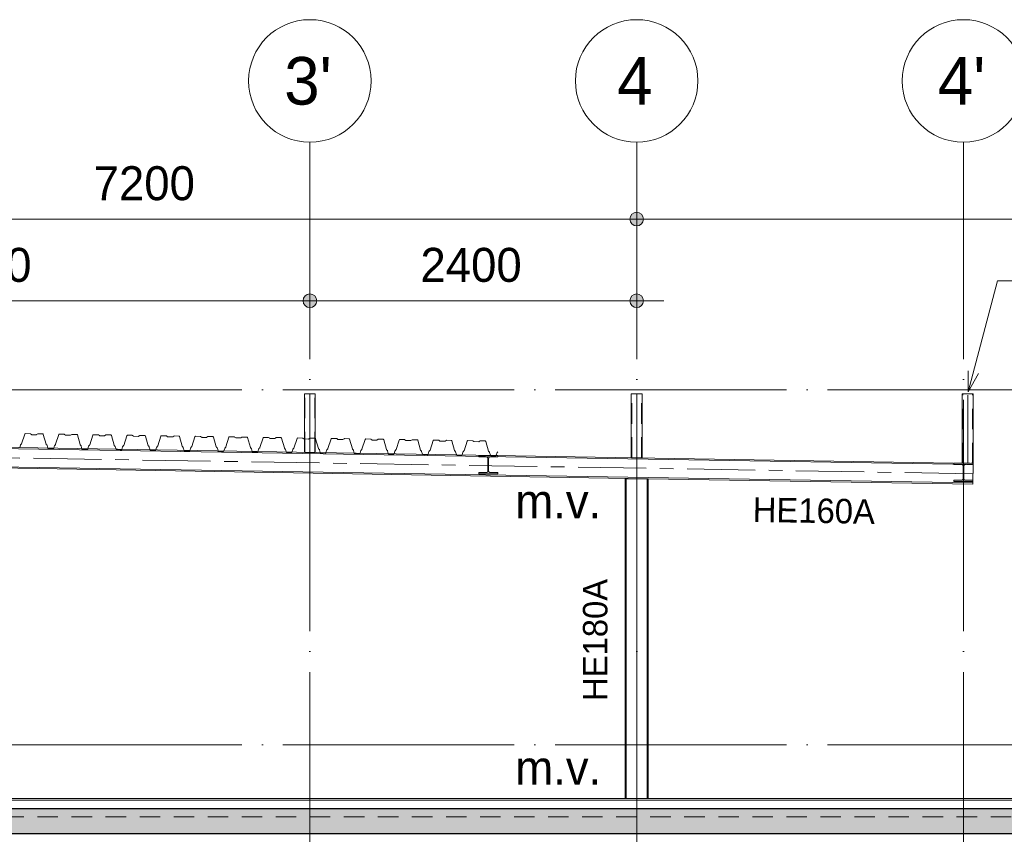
# Model space of a CAD drawing. Header units: millimetres. Extents: x 4517 to 474157, y -4632 to 9900.
# Tile 29 of 114: x 189504 to 196735, y 3913 to 9900. Entities that reach past the tile are written whole.
import ezdxf

# ---------------------------------------------------------------- set-up
doc = ezdxf.new("R2010")
doc.units = ezdxf.units.MM
for name, pattern in [('WSP_hartlijn', [800, 500, -100, 100, -100]), ('WSP_hhidden', [250, 150, -100]), ('WSP_stramienlijn', [2000, 1700, -150, 0, -150])]:
    doc.linetypes.add(name, pattern=pattern)
for name, color, linetype, lineweight in [('00_algemeen - hartlijn', 7, 'WSP_hartlijn', 13), ('00_algemeen - hhidden - 0_13mm', 7, 'WSP_hhidden', 13), ('00_maatvoering', 8, 'Continuous', 13), ('00_maatvoering-100', 8, 'Continuous', 13), ('00_text', 7, 'Continuous', 13), ('07_stramien', 4, 'Continuous', 13), ('07_stramien - levels', 7, 'Continuous', 13), ('23_vloeren', 2, 'Continuous', 18), ('23_vloeren - hatch', 1, 'Continuous', 18), ('23_vloeren -cut-', 3, 'Continuous', 25), ('28_hoofddraagconstructies - kolommen en liggers', 1, 'Continuous', 13), ('28_hoofddraagconstructies - kolommen en liggers - staal', 1, 'Continuous', 13), ('28_hoofddraagconstructies - tags', 7, 'Continuous', 18)]:
    doc.layers.add(name, color=color, linetype=linetype, lineweight=lineweight)
doc.styles.add('Revittext', font='txt', dxfattribs={"height": 250})
doc.styles.add('Revittext_1', font='txt', dxfattribs={"height": 180})
doc.styles.add('Revittext_2', font='txt', dxfattribs={"height": 350})
doc.dimstyles.new('WSP_25_-_transparant', dxfattribs={"dimscale": 304.8, "dimtxt": 252.223969, "dimasz": 1.312336, "dimexe": 0.656168, "dimexo": 0.0625, "dimgap": 0.213255, "dimtad": 1, "dimdec": 0, "dimzin": 0, "dimdsep": 46, "dimtxsty": 'Revittext', "dimblk1": 'DOTSMALL', "dimblk2": 'DOTSMALL', "dimsah": 1, "dimcen": 0.09, "dimdle": 0.656168, "dimazin": 0, "dimtfac": 1, "dimtdec": 4, "dimtix": 1, "dimtmove": 0, "dimatfit": 3, "dimfxl": 0.656168, "dimfxlon": 1, "dimtvp": 1, "dimtolj": 1, "dimtzin": 0, "dimarcsym": 2})

# ---------------------------------------------------------------- blocks, each defined once
blk = doc.blocks.new('28_WSP_SF_staal - HE v21-0 - HE160A-1328770-as D')
at = {"layer": '00_algemeen - hartlijn'}
blk.add_line((29069.8, 6563.7), (15798.9, 6782), dxfattribs=at)
blk = doc.blocks.new('28_WSP_SC_staal - HE v21-0 - HE180A - S235-1337795-as D')
at = {"layer": '00_algemeen - hartlijn'}
blk.add_line((26600, 4177), (26600, 6526.9), dxfattribs=at)
blk = doc.blocks.new('28_WSP_SC_staal - RHS v18-0 - SHSC 80x80x4 - S275-1295131-as D')
at = {"layer": '00_algemeen - hartlijn'}
blk.add_line((24200, 6720.5), (24200, 7150), dxfattribs=at)
at = {"layer": '00_algemeen - hhidden - 0_13mm'}
for p, q in [((24164, 6720.5), (24164, 7150)), ((24236, 6720.5), (24236, 7150))]:
    blk.add_line(p, q, dxfattribs=at)
blk = doc.blocks.new('28_WSP_SC_staal - RHS v18-0 - SHSC 80x80x4 - S275-1295132-as D')
at = {"layer": '00_algemeen - hartlijn'}
blk.add_line((26600, 6681), (26600, 7150), dxfattribs=at)
at = {"layer": '00_algemeen - hhidden - 0_13mm'}
for p, q in [((26564, 6681), (26564, 7150)), ((26636, 6681), (26636, 7150))]:
    blk.add_line(p, q, dxfattribs=at)
blk = doc.blocks.new('28_WSP_SC_staal - RHS v18-0 - SHSC 80x80x4 - S275-1199504-as D')
at = {"layer": '00_algemeen - hartlijn'}
blk.add_line((29031.1, 6640.3), (29031.1, 7150), dxfattribs=at)
at = {"layer": '00_algemeen - hhidden - 0_13mm'}
for p, q in [((28995.1, 6640.9), (28995.1, 7150)), ((29067.1, 6640), (29067.1, 7150))]:
    blk.add_line(p, q, dxfattribs=at)
at = {"layer": '28_hoofddraagconstructies - kolommen en liggers', "linetype": 'WSP_hhidden'}
for p, q in [((28991.1, 6640.9), (28991.1, 6640)), ((28999.1, 6640), (28991.1, 6640)), ((28995.1, 6640), (28995.1, 6640.9)), ((29047.7, 6640), (28999.1, 6640)), ((29031.1, 6640), (29031.1, 6640.3))]:
    blk.add_line(p, q, dxfattribs=at)
at = {"layer": '28_hoofddraagconstructies - kolommen en liggers - staal'}
for p, q in [((28991.1, 7150), (28991.1, 6641)), ((28991.1, 7150), (28999.1, 7150)), ((28999.1, 7150), (29063.1, 7150)), ((29063.1, 7150), (29071.1, 7150)), ((29071.1, 6640), (29071.1, 7150)), ((29063.1, 6640), (29053.8, 6640)), ((29071.1, 6640), (29063.1, 6640))]:
    blk.add_line(p, q, dxfattribs=at)
blk = doc.blocks.new('28_WSP_SF_staal - HE v21-0 - HE140A-1320744-as D')
at = {"layer": '28_hoofddraagconstructies - kolommen en liggers', "linetype": 'WSP_hhidden'}
for p, q in [((25440, 6696.1), (25440, 6687.6)), ((25580, 6696.1), (25440, 6696.1)), ((25440, 6687.6), (25495.3, 6687.6)), ((25507.3, 6675.6), (25507.3, 6583.6)), ((25512.8, 6583.6), (25512.8, 6675.6)), ((25524.8, 6687.6), (25580, 6687.6)), ((25580, 6687.6), (25580, 6696.1)), ((25495.3, 6571.6), (25440, 6571.6)), ((25440, 6571.6), (25440, 6563.1)), ((25440, 6563.1), (25580, 6563.1)), ((25580, 6571.6), (25524.8, 6571.6)), ((25580, 6563.1), (25580, 6571.6))]:
    blk.add_line(p, q, dxfattribs=at)
for centre, start, end in [((25495.3, 6675.6), 0, 90), ((25524.8, 6675.6), 90, 180), ((25495.3, 6583.6), 270, 0), ((25524.8, 6583.6), 180, 270)]:
    blk.add_arc(centre, 12, start, end, dxfattribs=at)
blk = doc.blocks.new('28_WSP_SF_staal - HE v21-0 - HE280A S355-1321511-as D')
at = {"layer": '28_hoofddraagconstructies - kolommen en liggers', "linetype": 'WSP_hhidden'}
blk.add_line((9950, 4042), (41000, 4042), dxfattribs=at)
blk = doc.blocks.new('Grid - Stramienbol 9_0mm-3500-as D')
at = {"layer": '07_stramien'}
blk.add_circle((5000, 9450), 450, dxfattribs=at)
blk = doc.blocks.new('DIMBLOCK49-as D')
at = {"layer": '00_maatvoering-100'}
h = blk.add_hatch(color=256, dxfattribs=at)
edge = h.paths.add_edge_path()
edge.add_arc((186835.2, 8434.4), 50, 0, 360)
h = blk.add_hatch(color=256, dxfattribs=at)
edge = h.paths.add_edge_path()
edge.add_arc((194035.2, 8434.4), 50, 0, 360)
for p, q in [((186835.2, 8634.4), (186835.2, 8234.4)), ((186835.2, 8434.4), (186835.2, 8634.4)), ((194035.2, 8634.4), (194035.2, 8234.4)), ((194035.2, 8434.4), (194035.2, 8634.4)), ((186835.2, 8434.4), (194035.2, 8434.4))]:
    blk.add_line(p, q, dxfattribs=at)
for centre in [(186835.2, 8434.4), (194035.2, 8434.4)]:
    blk.add_circle(centre, 50, dxfattribs=at)
at = {"layer": '00_maatvoering-100', "color": 0, "insert": (190047.2, 8823.2), "char_height": 250, "width": 931.288, "attachment_point": 1, "line_spacing_factor": 0.931288, "style": 'Revittext'}
blk.add_mtext('7200', dxfattribs=at)
blk = doc.blocks.new('_DotSmall')
at = {"color": 0, "linetype": 'ByBlock', "const_width": 0.5}
blk.add_lwpolyline([(-0.0625, 0, 1), (0.0625, 0, 1)], format="xyb", close=True, dxfattribs=at)
blk = doc.blocks.new('DIMBLOCK50-as D')
at = {"layer": '00_maatvoering-100'}
h = blk.add_hatch(color=256, dxfattribs=at)
edge = h.paths.add_edge_path()
edge.add_arc((194035.2, 8434.4), 50, 0, 360)
h = blk.add_hatch(color=256, dxfattribs=at)
edge = h.paths.add_edge_path()
edge.add_arc((201235.2, 8434.4), 50, 0, 360)
for p, q in [((194035.2, 8634.4), (194035.2, 8234.4)), ((194035.2, 8434.4), (194035.2, 8634.4)), ((201235.2, 8634.4), (201235.2, 8234.4)), ((201235.2, 8434.4), (201235.2, 8634.4)), ((194035.2, 8434.4), (201235.2, 8434.4))]:
    blk.add_line(p, q, dxfattribs=at)
for centre in [(194035.2, 8434.4), (201235.2, 8434.4)]:
    blk.add_circle(centre, 50, dxfattribs=at)
at = {"layer": '00_maatvoering-100', "color": 0, "insert": (197247.2, 8823.2), "char_height": 250, "width": 931.288, "attachment_point": 1, "line_spacing_factor": 0.931288, "style": 'Revittext'}
blk.add_mtext('7200', dxfattribs=at)
blk = doc.blocks.new('DIMBLOCK56-as D')
at = {"layer": '00_maatvoering-100'}
h = blk.add_hatch(color=256, dxfattribs=at)
edge = h.paths.add_edge_path()
edge.add_arc((186835.2, 7834.4), 50, 0, 360)
h = blk.add_hatch(color=256, dxfattribs=at)
edge = h.paths.add_edge_path()
edge.add_arc((191635.2, 7834.4), 50, 0, 360)
for p, q in [((186835.2, 8034.4), (186835.2, 7634.4)), ((186835.2, 7834.4), (186835.2, 8034.4)), ((191635.2, 8034.4), (191635.2, 7634.4)), ((191635.2, 7834.4), (191635.2, 8034.4)), ((186635.2, 7834.4), (191635.2, 7834.4))]:
    blk.add_line(p, q, dxfattribs=at)
for centre in [(186835.2, 7834.4), (191635.2, 7834.4)]:
    blk.add_circle(centre, 50, dxfattribs=at)
at = {"layer": '00_maatvoering-100', "color": 0, "insert": (188847.2, 8223.2), "char_height": 250, "width": 931.288, "attachment_point": 1, "line_spacing_factor": 0.931288, "style": 'Revittext'}
blk.add_mtext('4800', dxfattribs=at)
blk = doc.blocks.new('DIMBLOCK57-as D')
at = {"layer": '00_maatvoering-100'}
h = blk.add_hatch(color=256, dxfattribs=at)
edge = h.paths.add_edge_path()
edge.add_arc((191635.2, 7834.4), 50, 0, 360)
h = blk.add_hatch(color=256, dxfattribs=at)
edge = h.paths.add_edge_path()
edge.add_arc((194035.2, 7834.4), 50, 0, 360)
for p, q in [((191635.2, 8034.4), (191635.2, 7634.4)), ((191635.2, 7834.4), (191635.2, 8034.4)), ((194035.2, 8034.4), (194035.2, 7634.4)), ((194035.2, 7834.4), (194035.2, 8034.4)), ((191635.2, 7834.4), (194235.2, 7834.4))]:
    blk.add_line(p, q, dxfattribs=at)
for centre in [(191635.2, 7834.4), (194035.2, 7834.4)]:
    blk.add_circle(centre, 50, dxfattribs=at)
at = {"layer": '00_maatvoering-100', "color": 0, "insert": (192447.2, 8223.2), "char_height": 250, "width": 931.288, "attachment_point": 1, "line_spacing_factor": 0.931288, "style": 'Revittext'}
blk.add_mtext('2400', dxfattribs=at)

msp = doc.modelspace()

# ---------------------------------------------------------------- hatches: boundary and pattern name
at = {"layer": '23_vloeren - hatch'}
msp.add_hatch(color=256, dxfattribs=at).paths.add_polyline_path([(190183.1, 3920), (208435.2, 3920), (208435.2, 4100), (177385.2, 4100), (177385.2, 3920), (189767.3, 3920)])

# ---------------------------------------------------------------- linework, layer by layer
at = {"layer": '00_text', "color": 250, "lineweight": 18}
for p, q in [((196469.2, 7165.3), (196684.8, 7980)), ((196684.8, 7980), (197147.7, 7980)), ((196469.2, 7165.3), (196468.7, 7320.5)), ((196469.2, 7165.3), (196546.4, 7300))]:
    msp.add_line(p, q, dxfattribs=at)
at = {"layer": '07_stramien', "linetype": 'WSP_stramienlijn'}
for p, q in [((191635.2, -4594.5), (191635.2, 9000)), ((194035.2, -4594.5), (194035.2, 9000)), ((196435.2, -4594.5), (196435.2, 9000))]:
    msp.add_line(p, q, dxfattribs=at)
at = {"layer": '07_stramien - levels', "linetype": 'WSP_stramienlijn'}
for p, q in [((165435.2, 7180), (221500.6, 7180)), ((165435.2, 4570), (221500.6, 4570))]:
    msp.add_line(p, q, dxfattribs=at)
at = {"layer": '23_vloeren'}
for p, q in [((189518.3, 6783.8), (189541.2, 6854.7)), ((189541.2, 6854.7), (189543, 6857.2)), ((189543, 6857.2), (189546, 6858.1)), ((189546, 6858.1), (189579.9, 6857.6)), ((189579.9, 6857.6), (189581.3, 6857.4)), ((189581.3, 6857.4), (189582.6, 6856.7)), ((189582.6, 6856.7), (189590.5, 6851.3)), ((189590.5, 6851.3), (189591.8, 6850.6)), ((189591.8, 6850.6), (189593.3, 6850.4)), ((189593.3, 6850.4), (189625.3, 6849.9)), ((189625.3, 6849.9), (189626.8, 6850.1)), ((189626.8, 6850.1), (189628.1, 6850.7)), ((189628.1, 6850.7), (189636.1, 6855.9)), ((189636.1, 6855.9), (189637.5, 6856.5)), ((189637.5, 6856.5), (189638.9, 6856.7)), ((189638.9, 6856.7), (189672.8, 6856.1)), ((189672.8, 6856.1), (189675.7, 6855.1)), ((189675.7, 6855.1), (189677.5, 6852.5)), ((189677.5, 6852.5), (189698.2, 6780.9)), ((189768.2, 6779.8), (189791.2, 6850.7)), ((189791.2, 6850.7), (189793, 6853.2)), ((189793, 6853.2), (189796, 6854.2)), ((189796, 6854.2), (189829.8, 6853.6)), ((189829.8, 6853.6), (189831.3, 6853.4)), ((189831.3, 6853.4), (189832.6, 6852.8)), ((189832.6, 6852.8), (189840.5, 6847.3)), ((189840.5, 6847.3), (189841.8, 6846.7)), ((189841.8, 6846.7), (189843.2, 6846.4)), ((189843.2, 6846.4), (189875.3, 6845.9)), ((189875.3, 6845.9), (189876.7, 6846.1)), ((189876.7, 6846.1), (189878.1, 6846.7)), ((189878.1, 6846.7), (189886.1, 6851.9)), ((189886.1, 6851.9), (189887.5, 6852.5)), ((189887.5, 6852.5), (189888.9, 6852.7)), ((189888.9, 6852.7), (189922.7, 6852.2)), ((189922.7, 6852.2), (189925.7, 6851.1)), ((189925.7, 6851.1), (189927.5, 6848.6)), ((189927.5, 6848.6), (189948.1, 6777)), ((190018.2, 6775.9), (190041.1, 6846.8)), ((190041.1, 6846.8), (190043, 6849.3)), ((190043, 6849.3), (190046, 6850.2)), ((190046, 6850.2), (190079.8, 6849.7)), ((190079.8, 6849.7), (190081.2, 6849.4)), ((190081.2, 6849.4), (190082.6, 6848.8)), ((190082.6, 6848.8), (190090.4, 6843.4)), ((190090.4, 6843.4), (190091.8, 6842.7)), ((190091.8, 6842.7), (190093.2, 6842.5)), ((190093.2, 6842.5), (190125.3, 6842)), ((190125.3, 6842), (190126.7, 6842.2)), ((190126.7, 6842.2), (190128, 6842.8)), ((190128, 6842.8), (190136.1, 6848)), ((190136.1, 6848), (190137.4, 6848.6)), ((190137.4, 6848.6), (190138.9, 6848.7)), ((190138.9, 6848.7), (190172.7, 6848.2)), ((190172.7, 6848.2), (190175.7, 6847.2)), ((190175.7, 6847.2), (190177.4, 6844.6)), ((190177.4, 6844.6), (190198.1, 6773)), ((190268.2, 6771.9), (190291.1, 6842.8)), ((190291.1, 6842.8), (190292.9, 6845.3)), ((190292.9, 6845.3), (190295.9, 6846.3)), ((190295.9, 6846.3), (190329.8, 6845.7)), ((190329.8, 6845.7), (190331.2, 6845.5)), ((190331.2, 6845.5), (190332.5, 6844.8)), ((190332.5, 6844.8), (190340.4, 6839.4)), ((190340.4, 6839.4), (190341.7, 6838.8)), ((190341.7, 6838.8), (190343.2, 6838.5)), ((190343.2, 6838.5), (190375.2, 6838)), ((190375.2, 6838), (190376.7, 6838.2)), ((190376.7, 6838.2), (190378, 6838.8)), ((190378, 6838.8), (190386.1, 6844)), ((190386.1, 6844), (190387.4, 6844.6)), ((190387.4, 6844.6), (190388.8, 6844.8)), ((190388.8, 6844.8), (190422.7, 6844.3)), ((190422.7, 6844.3), (190425.6, 6843.2)), ((190425.6, 6843.2), (190427.4, 6840.6)), ((190427.4, 6840.6), (190448.1, 6769.1)), ((190518.1, 6768), (190541.1, 6838.8)), ((190541.1, 6838.8), (190542.9, 6841.4)), ((190542.9, 6841.4), (190545.9, 6842.3)), ((190545.9, 6842.3), (190579.7, 6841.8)), ((190579.7, 6841.8), (190581.2, 6841.5)), ((190581.2, 6841.5), (190582.5, 6840.9)), ((190582.5, 6840.9), (190590.4, 6835.5)), ((190590.4, 6835.5), (190591.7, 6834.8)), ((190591.7, 6834.8), (190593.1, 6834.6)), ((190593.1, 6834.6), (190625.2, 6834.1)), ((190625.2, 6834.1), (190626.6, 6834.3)), ((190626.6, 6834.3), (190628, 6834.9)), ((190628, 6834.9), (190636, 6840)), ((190636, 6840), (190637.4, 6840.6)), ((190637.4, 6840.6), (190638.8, 6840.8)), ((190638.8, 6840.8), (190672.6, 6840.3)), ((190672.6, 6840.3), (190675.6, 6839.3)), ((190675.6, 6839.3), (190677.4, 6836.7)), ((190677.4, 6836.7), (190698, 6765.1)), ((190768.1, 6764), (190791, 6834.9)), ((190791, 6834.9), (190792.9, 6837.4)), ((190792.9, 6837.4), (190795.9, 6838.4)), ((190795.9, 6838.4), (190829.7, 6837.8)), ((190829.7, 6837.8), (190831.2, 6837.6)), ((190831.2, 6837.6), (190832.5, 6836.9)), ((190832.5, 6836.9), (190840.3, 6831.5)), ((190840.3, 6831.5), (190841.7, 6830.9)), ((190841.7, 6830.9), (190843.1, 6830.6)), ((190843.1, 6830.6), (190875.2, 6830.1)), ((190875.2, 6830.1), (190876.6, 6830.3)), ((190876.6, 6830.3), (190877.9, 6830.9)), ((190877.9, 6830.9), (190886, 6836.1)), ((190886, 6836.1), (190887.3, 6836.7)), ((190887.3, 6836.7), (190888.8, 6836.9)), ((190888.8, 6836.9), (190922.6, 6836.3)), ((190922.6, 6836.3), (190925.6, 6835.3)), ((190925.6, 6835.3), (190927.3, 6832.7)), ((190927.3, 6832.7), (190948, 6761.2)), ((191018.1, 6760), (191041, 6830.9)), ((191041, 6830.9), (191042.8, 6833.5)), ((191042.8, 6833.5), (191045.8, 6834.4)), ((191045.8, 6834.4), (191079.7, 6833.9)), ((191079.7, 6833.9), (191081.1, 6833.6)), ((191081.1, 6833.6), (191082.4, 6833)), ((191082.4, 6833), (191090.3, 6827.5)), ((191090.3, 6827.5), (191091.6, 6826.9)), ((191091.6, 6826.9), (191093.1, 6826.7)), ((191093.1, 6826.7), (191125.1, 6826.2)), ((191125.1, 6826.2), (191126.6, 6826.4)), ((191126.6, 6826.4), (191127.9, 6827)), ((191127.9, 6827), (191136, 6832.1)), ((191136, 6832.1), (191137.3, 6832.7)), ((191137.3, 6832.7), (191138.7, 6832.9)), ((191138.7, 6832.9), (191172.6, 6832.4)), ((191172.6, 6832.4), (191175.5, 6831.4)), ((191175.5, 6831.4), (191177.3, 6828.8)), ((191177.3, 6828.8), (191198, 6757.2)), ((191268.1, 6756.1), (191291, 6827)), ((191291, 6827), (191292.8, 6829.5)), ((191292.8, 6829.5), (191295.8, 6830.4)), ((191295.8, 6830.4), (191329.6, 6829.9)), ((191329.6, 6829.9), (191331.1, 6829.7)), ((191331.1, 6829.7), (191332.4, 6829)), ((191332.4, 6829), (191340.3, 6823.6)), ((191340.3, 6823.6), (191341.6, 6822.9)), ((191341.6, 6822.9), (191343, 6822.7)), ((191343, 6822.7), (191375.1, 6822.2)), ((191375.1, 6822.2), (191376.5, 6822.4)), ((191376.5, 6822.4), (191377.9, 6823)), ((191377.9, 6823), (191385.9, 6828.2)), ((191385.9, 6828.2), (191387.3, 6828.8)), ((191387.3, 6828.8), (191388.7, 6829)), ((191388.7, 6829), (191422.6, 6828.4)), ((191422.6, 6828.4), (191425.5, 6827.4)), ((191425.5, 6827.4), (191427.3, 6824.8)), ((191427.3, 6824.8), (191447.9, 6753.2)), ((191518, 6752.1), (191540.9, 6823)), ((191540.9, 6823), (191542.8, 6825.6)), ((191542.8, 6825.6), (191545.8, 6826.5)), ((191545.8, 6826.5), (191579.6, 6825.9)), ((191579.6, 6825.9), (191581.1, 6825.7)), ((191581.1, 6825.7), (191582.4, 6825.1)), ((191582.4, 6825.1), (191590.3, 6819.6)), ((191590.3, 6819.6), (191591.6, 6819)), ((191591.6, 6819), (191593, 6818.8)), ((191593, 6818.8), (191595.7, 6818.7)), ((191675.5, 6823.5), (191677.2, 6820.9)), ((191677.2, 6820.9), (191697.9, 6749.3)), ((191768, 6748.2), (191790.9, 6819.1)), ((191790.9, 6819.1), (191792.8, 6821.6)), ((191792.8, 6821.6), (191795.7, 6822.5)), ((191795.7, 6822.5), (191829.6, 6822)), ((191829.6, 6822), (191831, 6821.8)), ((191831, 6821.8), (191832.3, 6821.1)), ((191832.3, 6821.1), (191840.2, 6815.7)), ((191840.2, 6815.7), (191841.5, 6815)), ((191841.5, 6815), (191843, 6814.8)), ((191843, 6814.8), (191875, 6814.3)), ((191875, 6814.3), (191876.5, 6814.5)), ((191876.5, 6814.5), (191877.8, 6815.1)), ((191877.8, 6815.1), (191885.9, 6820.3)), ((191885.9, 6820.3), (191887.2, 6820.9)), ((191887.2, 6820.9), (191888.7, 6821.1)), ((191888.7, 6821.1), (191922.5, 6820.5)), ((191922.5, 6820.5), (191925.4, 6819.5)), ((191925.4, 6819.5), (191927.2, 6816.9)), ((191927.2, 6816.9), (191947.9, 6745.3)), ((192018, 6744.2), (192040.9, 6815.1)), ((192040.9, 6815.1), (192042.7, 6817.6)), ((192042.7, 6817.6), (192045.7, 6818.6)), ((192045.7, 6818.6), (192079.6, 6818)), ((192079.6, 6818), (192081, 6817.8)), ((192081, 6817.8), (192082.3, 6817.2)), ((192082.3, 6817.2), (192090.2, 6811.7)), ((192090.2, 6811.7), (192091.5, 6811.1)), ((192091.5, 6811.1), (192092.9, 6810.8)), ((192092.9, 6810.8), (192125, 6810.3)), ((192125, 6810.3), (192126.5, 6810.5)), ((192126.5, 6810.5), (192127.8, 6811.1)), ((192127.8, 6811.1), (192135.8, 6816.3)), ((192135.8, 6816.3), (192137.2, 6816.9)), ((192137.2, 6816.9), (192138.6, 6817.1)), ((192138.6, 6817.1), (192172.5, 6816.6)), ((192172.5, 6816.6), (192175.4, 6815.5)), ((192175.4, 6815.5), (192177.2, 6813)), ((192177.2, 6813), (192197.8, 6741.4)), ((192267.9, 6740.3), (192290.8, 6811.2)), ((192290.8, 6811.2), (192292.7, 6813.7)), ((192292.7, 6813.7), (192295.7, 6814.6)), ((192295.7, 6814.6), (192329.5, 6814.1)), ((192329.5, 6814.1), (192331, 6813.8)), ((192331, 6813.8), (192332.3, 6813.2)), ((192332.3, 6813.2), (192340.2, 6807.8)), ((192340.2, 6807.8), (192341.5, 6807.1)), ((192341.5, 6807.1), (192342.9, 6806.9)), ((192342.9, 6806.9), (192375, 6806.4)), ((192375, 6806.4), (192376.4, 6806.6)), ((192376.4, 6806.6), (192377.8, 6807.2)), ((192377.8, 6807.2), (192385.8, 6812.4)), ((192385.8, 6812.4), (192387.1, 6813)), ((192387.1, 6813), (192388.6, 6813.1)), ((192388.6, 6813.1), (192422.4, 6812.6)), ((192422.4, 6812.6), (192425.4, 6811.6)), ((192425.4, 6811.6), (192427.2, 6809)), ((192427.2, 6809), (192447.8, 6737.4)), ((192517.9, 6736.3), (192540.8, 6807.2)), ((192540.8, 6807.2), (192542.7, 6809.7)), ((192542.7, 6809.7), (192545.6, 6810.7)), ((192545.6, 6810.7), (192579.5, 6810.1)), ((192579.5, 6810.1), (192580.9, 6809.9)), ((192580.9, 6809.9), (192582.2, 6809.2)), ((192582.2, 6809.2), (192590.1, 6803.8)), ((192590.1, 6803.8), (192591.4, 6803.2)), ((192591.4, 6803.2), (192592.9, 6802.9)), ((192592.9, 6802.9), (192624.9, 6802.4)), ((192624.9, 6802.4), (192626.4, 6802.6)), ((192626.4, 6802.6), (192627.7, 6803.2)), ((192627.7, 6803.2), (192635.8, 6808.4)), ((192635.8, 6808.4), (192637.1, 6809)), ((192637.1, 6809), (192638.6, 6809.2)), ((192638.6, 6809.2), (192672.4, 6808.7)), ((192672.4, 6808.7), (192675.4, 6807.6)), ((192675.4, 6807.6), (192677.1, 6805)), ((192677.1, 6805), (192697.8, 6733.5)), ((192767.9, 6732.4), (192790.8, 6803.2)), ((192790.8, 6803.2), (192792.6, 6805.8)), ((192792.6, 6805.8), (192795.6, 6806.7)), ((192795.6, 6806.7), (192829.5, 6806.2)), ((192829.5, 6806.2), (192830.9, 6805.9)), ((192830.9, 6805.9), (192832.2, 6805.3)), ((192832.2, 6805.3), (192840.1, 6799.9)), ((192840.1, 6799.9), (192841.4, 6799.2)), ((192841.4, 6799.2), (192842.9, 6799)), ((192842.9, 6799), (192874.9, 6798.5)), ((192874.9, 6798.5), (192876.4, 6798.7)), ((192876.4, 6798.7), (192877.7, 6799.3)), ((192877.7, 6799.3), (192885.7, 6804.4)), ((192885.7, 6804.4), (192887.1, 6805)), ((192887.1, 6805), (192888.5, 6805.2)), ((192888.5, 6805.2), (192922.4, 6804.7)), ((192922.4, 6804.7), (192925.3, 6803.7)), ((192925.3, 6803.7), (192927.1, 6801.1)), ((192927.1, 6801.1), (192947.8, 6729.5)), ((189504.1, 6754.9), (189510.1, 6773.6)), ((189510.1, 6773.6), (189510.6, 6774.6)), ((189510.6, 6774.6), (189511.2, 6775.5)), ((189511.2, 6775.5), (189517.2, 6781.9)), ((189517.2, 6781.9), (189517.8, 6782.8)), ((189517.8, 6782.8), (189518.3, 6783.8)), ((189698.2, 6780.9), (189698.6, 6779.9)), ((189698.6, 6779.9), (189699.2, 6779)), ((189699.2, 6779), (189704.9, 6772.4)), ((189704.9, 6772.4), (189705.6, 6771.5)), ((189705.6, 6771.5), (189706, 6770.5)), ((189706, 6770.5), (189711.5, 6751.5)), ((189754, 6750.8), (189760.1, 6769.7)), ((189760.1, 6769.7), (189760.5, 6770.7)), ((189760.5, 6770.7), (189761.2, 6771.5)), ((189761.2, 6771.5), (189767.2, 6778)), ((189767.2, 6778), (189767.8, 6778.8)), ((189767.8, 6778.8), (189768.2, 6779.8)), ((189948.1, 6777), (189948.5, 6776)), ((189948.5, 6776), (189949.2, 6775.1)), ((189949.2, 6775.1), (189954.9, 6768.5)), ((189954.9, 6768.5), (189955.5, 6767.6)), ((189955.5, 6767.6), (189955.9, 6766.6)), ((189955.9, 6766.6), (189961.5, 6747.3)), ((190003.9, 6746.6), (190010.1, 6765.7)), ((190010.1, 6765.7), (190010.5, 6766.7)), ((190010.5, 6766.7), (190011.2, 6767.6)), ((190011.2, 6767.6), (190017.1, 6774)), ((190017.1, 6774), (190017.8, 6774.9)), ((190017.8, 6774.9), (190018.2, 6775.9)), ((190198.1, 6773), (190198.5, 6772)), ((190198.5, 6772), (190199.1, 6771.1)), ((190199.1, 6771.1), (190204.9, 6764.5)), ((190204.9, 6764.5), (190205.5, 6763.6)), ((190205.5, 6763.6), (190205.9, 6762.6)), ((190205.9, 6762.6), (190211.5, 6743.2)), ((190253.8, 6742.5), (190260, 6761.8)), ((190260, 6761.8), (190260.5, 6762.7)), ((190260.5, 6762.7), (190261.1, 6763.6)), ((190261.1, 6763.6), (190267.1, 6770.1)), ((190267.1, 6770.1), (190267.7, 6770.9)), ((190267.7, 6770.9), (190268.2, 6771.9)), ((190448.1, 6769.1), (190448.5, 6768.1)), ((190448.5, 6768.1), (190449.1, 6767.2)), ((190449.1, 6767.2), (190454.8, 6760.5)), ((190454.8, 6760.5), (190455.5, 6759.7)), ((190455.5, 6759.7), (190455.9, 6758.7)), ((190455.9, 6758.7), (190461.5, 6739.2)), ((190503.8, 6738.5), (190510, 6757.8)), ((190510, 6757.8), (190510.5, 6758.8)), ((190510.5, 6758.8), (190511.1, 6759.7)), ((190511.1, 6759.7), (190517.1, 6766.1)), ((190517.1, 6766.1), (190517.7, 6767)), ((190517.7, 6767), (190518.1, 6768)), ((190698, 6765.1), (190698.4, 6764.1)), ((190698.4, 6764.1), (190699.1, 6763.2)), ((190699.1, 6763.2), (190704.8, 6756.6)), ((190704.8, 6756.6), (190705.4, 6755.7)), ((190705.4, 6755.7), (190705.8, 6754.7)), ((190705.8, 6754.7), (190711.5, 6735.2)), ((190753.7, 6734.6), (190760, 6753.8)), ((190760, 6753.8), (190760.4, 6754.8)), ((190760.4, 6754.8), (190761.1, 6755.7)), ((190761.1, 6755.7), (190767, 6762.1)), ((190767, 6762.1), (190767.7, 6763)), ((190767.7, 6763), (190768.1, 6764)), ((190948, 6761.2), (190948.4, 6760.2)), ((190948.4, 6760.2), (190949, 6759.3)), ((190949, 6759.3), (190954.8, 6752.6)), ((190954.8, 6752.6), (190955.4, 6751.7)), ((190955.4, 6751.7), (190955.8, 6750.7)), ((190955.8, 6750.7), (190961.4, 6731.3)), ((191003.7, 6730.6), (191009.9, 6749.9)), ((191009.9, 6749.9), (191010.4, 6750.9)), ((191010.4, 6750.9), (191011, 6751.7)), ((191011, 6751.7), (191017, 6758.2)), ((191017, 6758.2), (191017.6, 6759.1)), ((191017.6, 6759.1), (191018.1, 6760)), ((191198, 6757.2), (191198.4, 6756.2)), ((191198.4, 6756.2), (191199, 6755.3)), ((191199, 6755.3), (191204.8, 6748.7)), ((191204.8, 6748.7), (191205.4, 6747.8)), ((191205.4, 6747.8), (191205.8, 6746.8)), ((191205.8, 6746.8), (191211.4, 6727.3)), ((191253.7, 6726.6), (191259.9, 6745.9)), ((191259.9, 6745.9), (191260.4, 6746.9)), ((191260.4, 6746.9), (191261, 6747.8)), ((191261, 6747.8), (191267, 6754.2)), ((191267, 6754.2), (191267.6, 6755.1)), ((191267.6, 6755.1), (191268.1, 6756.1)), ((191447.9, 6753.2), (191448.3, 6752.2)), ((191448.3, 6752.2), (191449, 6751.4)), ((191449, 6751.4), (191454.7, 6744.7)), ((191454.7, 6744.7), (191455.3, 6743.8)), ((191455.3, 6743.8), (191455.8, 6742.8)), ((191455.8, 6742.8), (191461.4, 6723.4)), ((191503.6, 6722.7), (191509.9, 6742)), ((191509.9, 6742), (191510.3, 6743)), ((191510.3, 6743), (191511, 6743.8)), ((191511, 6743.8), (191516.9, 6750.3)), ((191516.9, 6750.3), (191517.6, 6751.1)), ((191517.6, 6751.1), (191518, 6752.1)), ((191697.9, 6749.3), (191698.3, 6748.3)), ((191698.3, 6748.3), (191698.9, 6747.4)), ((191698.9, 6747.4), (191704.7, 6740.8)), ((191704.7, 6740.8), (191705.3, 6739.9)), ((191705.3, 6739.9), (191705.7, 6738.9)), ((191705.7, 6738.9), (191711.3, 6719.4)), ((191753.6, 6718.7), (191759.9, 6738)), ((191759.9, 6738), (191760.3, 6739)), ((191760.3, 6739), (191760.9, 6739.9)), ((191760.9, 6739.9), (191766.9, 6746.3)), ((191766.9, 6746.3), (191767.6, 6747.2)), ((191767.6, 6747.2), (191768, 6748.2)), ((191947.9, 6745.3), (191948.3, 6744.3)), ((191948.3, 6744.3), (191948.9, 6743.4)), ((191948.9, 6743.4), (191954.7, 6736.8)), ((191954.7, 6736.8), (191955.3, 6735.9)), ((191955.3, 6735.9), (191955.7, 6734.9)), ((191955.7, 6734.9), (191961.3, 6715.4)), ((192003.6, 6714.8), (192009.8, 6734.1)), ((192009.8, 6734.1), (192010.3, 6735.1)), ((192010.3, 6735.1), (192010.9, 6735.9)), ((192010.9, 6735.9), (192016.9, 6742.4)), ((192016.9, 6742.4), (192017.5, 6743.2)), ((192017.5, 6743.2), (192018, 6744.2)), ((192197.8, 6741.4), (192198.3, 6740.4)), ((192198.3, 6740.4), (192198.9, 6739.5)), ((192198.9, 6739.5), (192204.6, 6732.9)), ((192204.6, 6732.9), (192205.2, 6732)), ((192205.2, 6732), (192205.7, 6731)), ((192205.7, 6731), (192211.3, 6711.5)), ((192253.6, 6710.8), (192259.8, 6730.1)), ((192259.8, 6730.1), (192260.2, 6731.1)), ((192260.2, 6731.1), (192260.9, 6732)), ((192260.9, 6732), (192266.8, 6738.4)), ((192266.8, 6738.4), (192267.5, 6739.3)), ((192267.5, 6739.3), (192267.9, 6740.3)), ((192447.8, 6737.4), (192448.2, 6736.4)), ((192448.2, 6736.4), (192448.8, 6735.5)), ((192448.8, 6735.5), (192454.6, 6728.9)), ((192454.6, 6728.9), (192455.2, 6728)), ((192455.2, 6728), (192455.6, 6727)), ((192455.6, 6727), (192461.2, 6707.5)), ((192503.5, 6706.9), (192509.8, 6726.2)), ((192509.8, 6726.2), (192510.2, 6727.1)), ((192510.2, 6727.1), (192510.8, 6728)), ((192510.8, 6728), (192516.8, 6734.5)), ((192516.8, 6734.5), (192517.5, 6735.3)), ((192517.5, 6735.3), (192517.9, 6736.3)), ((192697.8, 6733.5), (192698.2, 6732.5)), ((192698.2, 6732.5), (192698.8, 6731.6)), ((192698.8, 6731.6), (192704.6, 6724.9)), ((192760.8, 6724.1), (192766.8, 6730.5)), ((192766.8, 6730.5), (192767.4, 6731.4)), ((192767.4, 6731.4), (192767.9, 6732.4)), ((192947.8, 6729.5), (192948.2, 6728.5)), ((192948.2, 6728.5), (192948.8, 6727.6)), ((192948.8, 6727.6), (192954.5, 6721)), ((192211.3, 6711.5), (192212.1, 6710.3)), ((192252.7, 6709.6), (192253.6, 6710.8)), ((192461.2, 6707.5), (192462.2, 6706.2)), ((192502.6, 6705.5), (192503.5, 6706.9)), ((192704.6, 6724.9), (192705.2, 6724.1)), ((192705.2, 6724.1), (192705.6, 6723.1)), ((192705.6, 6723.1), (192711.2, 6703.6)), ((192711.2, 6703.6), (192712.2, 6702.1)), ((192752.4, 6701.4), (192753.5, 6702.9)), ((192753.5, 6702.9), (192759.7, 6722.2)), ((192759.7, 6722.2), (192760.2, 6723.2)), ((192760.2, 6723.2), (192760.8, 6724.1)), ((192954.5, 6721), (192955.2, 6720.1)), ((192955.2, 6720.1), (192955.6, 6719.1)), ((192955.6, 6719.1), (192961.2, 6699.6)), ((192961.2, 6699.6), (192962.3, 6698)), ((193002.3, 6697.3), (193003.5, 6699)), ((193003.5, 6699), (193009.7, 6718.2)), ((193009.7, 6718.2), (193010.1, 6719.2)), ((193010.1, 6719.2), (193010.8, 6720.1)), ((193010.8, 6720.1), (193015.2, 6724.9))]:
    msp.add_line(p, q, dxfattribs=at)
at = {"layer": '23_vloeren', "linetype": 'WSP_hhidden', "lineweight": 13}
for p, q in [((191595.7, 6818.7), (191625.1, 6818.2)), ((191625.1, 6818.2), (191626.5, 6818.4)), ((191626.5, 6818.4), (191627.8, 6819)), ((191627.8, 6819), (191635.9, 6824.2)), ((191635.9, 6824.2), (191637.2, 6824.8)), ((191637.2, 6824.8), (191638.7, 6825)), ((191638.7, 6825), (191672.5, 6824.5)), ((191672.5, 6824.5), (191675.5, 6823.5)), ((189711.5, 6751.4), (189711.6, 6751)), ((189711.6, 6751), (189713.4, 6748.5)), ((189713.4, 6748.5), (189716.3, 6747.4)), ((189716.3, 6747.4), (189749, 6746.9)), ((189749, 6746.9), (189752, 6747.9)), ((189752, 6747.9), (189753.9, 6750.4)), ((189753.9, 6750.4), (189754, 6750.7)), ((189961.5, 6747.3), (189961.6, 6747.1)), ((189961.6, 6747.1), (189963.3, 6744.5)), ((189963.3, 6744.5), (189966.3, 6743.5)), ((189966.3, 6743.5), (189999, 6743)), ((189999, 6743), (190002, 6743.9)), ((190002, 6743.9), (190003.8, 6746.4)), ((190003.8, 6746.4), (190003.9, 6746.6)), ((190211.5, 6743.1), (190213.3, 6740.6)), ((190213.3, 6740.6), (190216.3, 6739.5)), ((190216.3, 6739.5), (190249, 6739)), ((190249, 6739), (190252, 6739.9)), ((190252, 6739.9), (190253.8, 6742.5)), ((190461.5, 6739.2), (190463.3, 6736.6)), ((190463.3, 6736.6), (190466.2, 6735.6)), ((190466.2, 6735.6), (190498.9, 6735.1)), ((190498.9, 6735.1), (190501.9, 6736)), ((190501.9, 6736), (190503.8, 6738.5)), ((190711.5, 6735.2), (190713.2, 6732.6)), ((190713.2, 6732.6), (190716.2, 6731.6)), ((190716.2, 6731.6), (190748.9, 6731.1)), ((190748.9, 6731.1), (190751.9, 6732)), ((190751.9, 6732), (190753.7, 6734.6)), ((190961.4, 6731.3), (190963.2, 6728.7)), ((190963.2, 6728.7), (190966.2, 6727.7)), ((190966.2, 6727.7), (190998.9, 6727.1)), ((190998.9, 6727.1), (191001.9, 6728.1)), ((191001.9, 6728.1), (191003.7, 6730.6)), ((191211.4, 6727.3), (191213.2, 6724.7)), ((191251.8, 6724.1), (191253.7, 6726.6)), ((191213.2, 6724.7), (191216.1, 6723.7)), ((191216.1, 6723.7), (191248.8, 6723.2)), ((191248.8, 6723.2), (191251.8, 6724.1)), ((191461.4, 6723.4), (191463.1, 6720.8)), ((191463.1, 6720.8), (191466.1, 6719.7)), ((191466.1, 6719.7), (191498.8, 6719.2)), ((191498.8, 6719.2), (191501.8, 6720.2)), ((191501.8, 6720.2), (191503.6, 6722.7)), ((191711.3, 6719.4), (191713.1, 6716.8)), ((191713.1, 6716.8), (191716.1, 6715.8)), ((191716.1, 6715.8), (191748.8, 6715.3)), ((191748.8, 6715.3), (191751.8, 6716.2)), ((191751.8, 6716.2), (191753.6, 6718.7)), ((191961.3, 6715.4), (191963.1, 6712.9)), ((191963.1, 6712.9), (191966, 6711.8)), ((191966, 6711.8), (191998.7, 6711.3)), ((191998.7, 6711.3), (192001.7, 6712.2)), ((192001.7, 6712.2), (192003.6, 6714.8)), ((192212.1, 6710.3), (192213, 6708.9)), ((192213, 6708.9), (192216, 6707.9)), ((192216, 6707.9), (192248.7, 6707.4)), ((192248.7, 6707.4), (192251.7, 6708.3)), ((192251.7, 6708.3), (192252.7, 6709.6)), ((192462.2, 6706.2), (192463, 6704.9)), ((192463, 6704.9), (192466, 6703.9)), ((192466, 6703.9), (192498.7, 6703.4)), ((192498.7, 6703.4), (192501.7, 6704.3)), ((192501.7, 6704.3), (192502.5, 6705.5)), ((192712.3, 6702), (192713, 6701)), ((192713, 6701), (192715.9, 6700)), ((192715.9, 6700), (192748.7, 6699.4)), ((192748.7, 6699.4), (192751.6, 6700.4)), ((192751.6, 6700.4), (192752.4, 6701.4)), ((192962.3, 6697.9), (192963, 6697)), ((192963, 6697), (192965.9, 6696)), ((192965.9, 6696), (192998.6, 6695.5)), ((192998.6, 6695.5), (193001.6, 6696.4)), ((193001.6, 6696.4), (193002.2, 6697.3))]:
    msp.add_line(p, q, dxfattribs=at)
at = {"layer": '23_vloeren -cut-'}
for p, q in [((208435.2, 4100), (177385.2, 4100)), ((177385.2, 3920), (208435.2, 3920))]:
    msp.add_line(p, q, dxfattribs=at)
at = {"layer": '28_hoofddraagconstructies - kolommen en liggers', "linetype": 'WSP_hhidden'}
for p, q in [((196365.2, 6640), (196365.2, 6631.5)), ((196426.3, 6640), (196365.2, 6640)), ((196365.2, 6631.5), (196420.4, 6631.5)), ((196432.4, 6619.5), (196432.4, 6527.5)), ((196437.9, 6527.5), (196437.9, 6619.5)), ((196449.9, 6631.5), (196452.5, 6631.5)), ((196458.5, 6631.5), (196505.2, 6631.5)), ((196505.2, 6631.5), (196505.2, 6640)), ((196420.4, 6515.5), (196365.2, 6515.5)), ((196365.2, 6515.5), (196365.2, 6507)), ((196505.2, 6515.5), (196449.9, 6515.5)), ((196365.2, 6507), (196505.2, 6507))]:
    msp.add_line(p, q, dxfattribs=at)
for centre, start, end in [((196420.4, 6619.5), 0, 90), ((196449.9, 6619.5), 90, 180), ((196420.4, 6527.5), 270, 0), ((196449.9, 6527.5), 180, 270)]:
    msp.add_arc(centre, 12, start, end, dxfattribs=at)
at = {"layer": '28_hoofddraagconstructies - kolommen en liggers - staal'}
for p, q in [((191595.2, 7150), (191595.2, 6720.5)), ((191595.2, 7150), (191603.2, 7150)), ((191603.2, 7150), (191667.2, 7150)), ((191667.2, 7150), (191675.2, 7150)), ((191675.2, 6720.5), (191675.2, 7150)), ((193995.2, 7150), (193995.2, 6681)), ((193995.2, 7150), (194003.2, 7150)), ((194003.2, 7150), (194067.2, 7150)), ((194067.2, 7150), (194075.2, 7150)), ((194075.2, 6681), (194075.2, 7150)), ((196506.1, 6630.7), (183235.2, 6849)), ((196506.3, 6639.7), (183235.3, 6858)), ((196503.9, 6496.7), (183233, 6715)), ((191603.2, 6720.5), (191598.2, 6720.5)), ((191667.2, 6720.5), (191603.2, 6720.5)), ((191675.2, 6720.5), (191667.2, 6720.5)), ((194003.2, 6681), (193998.2, 6681)), ((194067.2, 6681), (194003.2, 6681)), ((194075.2, 6681), (194067.2, 6681)), ((194117.7, 6526.9), (186920.7, 6645.4)), ((196505.9, 6615.7), (196504.2, 6511.7)), ((196506.1, 6630.7), (196505.9, 6615.7)), ((196506.3, 6639.7), (196506.1, 6630.7)), ((193949.7, 6526.9), (193959.2, 6526.9)), ((193949.7, 6526.9), (193949.7, 4177)), ((193959.2, 6526.9), (193974.2, 6526.9)), ((193959.2, 6526.9), (193959.2, 4177)), ((193974.2, 6526.9), (194096.2, 6526.9)), ((194096.2, 6526.9), (194111.2, 6526.9)), ((194111.2, 6526.9), (194120.7, 6526.9)), ((194111.2, 6526.9), (194111.2, 4177)), ((196503.8, 6487.7), (194120.7, 6526.9)), ((194120.7, 4177), (194120.7, 6526.9)), ((196504.2, 6511.7), (196503.9, 6496.7)), ((196505.2, 6507), (196505.2, 6515.5)), ((196503.9, 6496.7), (196503.8, 6487.7)), ((208495.2, 4177), (177235.2, 4177)), ((177235.2, 4164), (208495.2, 4164))]:
    msp.add_line(p, q, dxfattribs=at)

# ---------------------------------------------------------------- block references
at = {"layer": '00_algemeen - hartlijn'}
for name in ['28_WSP_SF_staal - HE v21-0 - HE160A-1328770-as D', '28_WSP_SC_staal - HE v21-0 - HE180A - S235-1337795-as D']:
    msp.add_blockref(name, (167435.2, 0), dxfattribs=at)
at = {"layer": '00_algemeen - hhidden - 0_13mm'}
for name in ['28_WSP_SC_staal - RHS v18-0 - SHSC 80x80x4 - S275-1295131-as D', '28_WSP_SC_staal - RHS v18-0 - SHSC 80x80x4 - S275-1295132-as D']:
    msp.add_blockref(name, (167435.2, 0), dxfattribs=at)
at = {"layer": '07_stramien'}
for p in [(186635.2, 0), (189035.2, 0), (191435.2, 0)]:
    msp.add_blockref('Grid - Stramienbol 9_0mm-3500-as D', p, dxfattribs=at)
at = {"layer": '28_hoofddraagconstructies - kolommen en liggers', "linetype": 'WSP_hhidden'}
for name in ['28_WSP_SC_staal - RHS v18-0 - SHSC 80x80x4 - S275-1199504-as D', '28_WSP_SF_staal - HE v21-0 - HE140A-1320744-as D', '28_WSP_SF_staal - HE v21-0 - HE280A S355-1321511-as D']:
    msp.add_blockref(name, (167435.2, 0), dxfattribs=at)

# ---------------------------------------------------------------- texts
at = {"layer": '00_text', "lineweight": 18, "char_height": 250, "width": 817.721, "attachment_point": 1, "style": 'Revittext'}
for insert in [(193143.7, 6486.5), (193143.7, 4527.7)]:
    msp.add_mtext('m.v.', dxfattribs=dict(at, insert=insert))
at = {"layer": '07_stramien', "char_height": 350, "attachment_point": 1, "style": 'Revittext_2'}
for s, insert, width in [("3'", (191446.6, 9625.6), 448.945), ('4', (193892.6, 9625.6), 336.709), ("4'", (196246.6, 9625.6), 448.945)]:
    msp.add_mtext(s, dxfattribs=dict(at, insert=insert, width=width))
at = {"layer": '28_hoofddraagconstructies - tags', "lineweight": 13, "insert": (194889.7, 6389.5), "char_height": 180, "width": 1122.362, "attachment_point": 1, "rotation": 359.05742, "style": 'Revittext_1'}
msp.add_mtext('HE160A', dxfattribs=at)
at = {"layer": '28_hoofddraagconstructies - tags', "lineweight": 13, "insert": (193640.6, 4893.8), "char_height": 180, "width": 1122.362, "attachment_point": 1, "rotation": 90, "style": 'Revittext_1', "bg_fill": 3, "box_fill_scale": 1.25, "bg_fill_color": 256, "bg_fill_true_color": 13158600, "bg_fill_transparency": 0}
msp.add_mtext('HE180A', dxfattribs=at)

# ---------------------------------------------------------------- dimensions: what is measured, and where the dimension line sits
at = {"layer": '00_maatvoering'}
for base, p1, p2, override, picture, middle in [((194035.2, 8434.4), (186835.2, 8634.4), (194035.2, 8634.4), {"dimpost": '<>', "dimfxl": 7200}, 'DIMBLOCK49-as D', (190435.2, 8627.1)), ((201235.2, 8434.4), (194035.2, 8634.4), (201235.2, 8634.4), {"dimpost": '<>', "dimfxl": 7200}, 'DIMBLOCK50-as D', (197635.2, 8627.1)), ((191635.2, 7834.4), (186835.2, 8034.4), (191635.2, 8034.4), {"dimpost": '<>', "dimfxl": 4800}, 'DIMBLOCK56-as D', (189235.2, 8027.1)), ((194035.2, 7834.4), (191635.2, 8034.4), (194035.2, 8034.4), {"dimpost": '<>', "dimfxl": 2400}, 'DIMBLOCK57-as D', (192835.2, 8027.1))]:
    dim = msp.add_linear_dim(base=base, p1=p1, p2=p2, dimstyle='WSP_25_-_transparant', override=override, dxfattribs=at)
    dim.commit()
    dim.dimension.update_dxf_attribs({"geometry": picture, "text_midpoint": middle})

doc.saveas('drawing.dxf')
